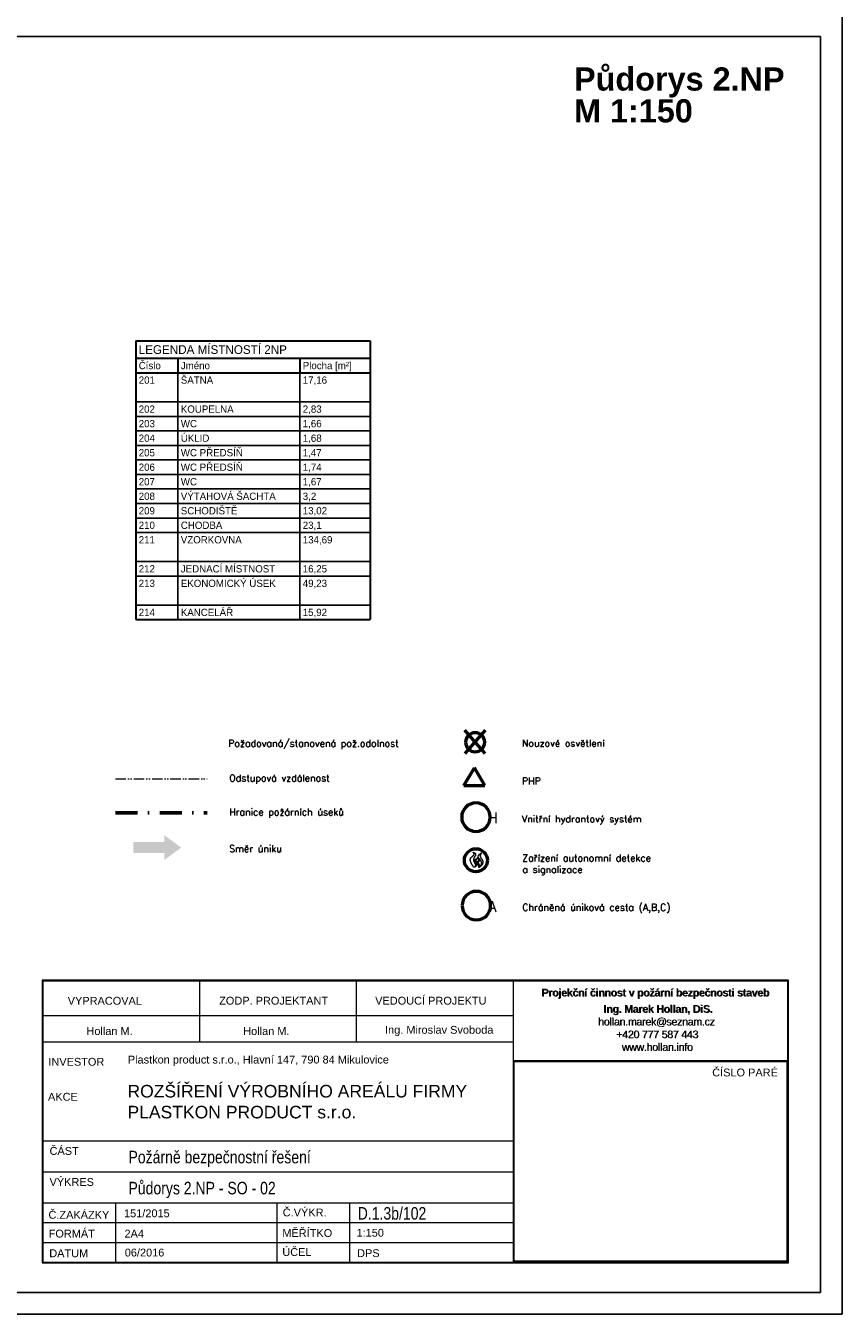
# Model space of a CAD drawing. Header units: millimetres. Extents: x 2886542 to 7567581, y -792623 to 134766.
# Tile 195 of 256: x 4649289 to 4677411, y -336834 to -292460. Entities that reach past the tile are written whole.
import ezdxf

# ---------------------------------------------------------------- set-up
doc = ezdxf.new("R2010")
doc.units = ezdxf.units.MM
for name, pattern in [('ACAD_ISO04W100', [30, 24, -3, 0, -3]), ('ACAD_ISO12W100', [21, 12, -3, 0, -3, 0, -3]), ('DASHDOTX2', [50.8, 25.4, -12.7, 0, -12.7])]:
    doc.linetypes.add(name, pattern=pattern)
doc.layers.add('CKTABULKY', color=7, linetype='Continuous', lineweight=25)
doc.layers.add('Text obecně', color=7, linetype='Continuous', lineweight=25)
doc.layers.add('LEGENDA', color=30, linetype='Continuous')
doc.layers.add('požárničina', color=10, linetype='Continuous')
doc.styles.add('ARIAL', font='arial.ttf')
doc.styles.add('ARIELCE', font='arialbd.ttf')
doc.styles.add('ROMANT', font='romant')
doc.styles.get("Standard").update_dxf_attribs({"font": 'arial.ttf'})
doc.styles.add('TABULKY', font='ic-simplex.shx', dxfattribs={"width": 0.8})

msp = doc.modelspace()

# ---------------------------------------------------------------- hatches: boundary and pattern name
at = {"layer": 'požárničina', "linetype": 'ACAD_ISO04W100', "lineweight": 50, "ltscale": 50, "extrusion": (0, 0, -1)}
h = msp.add_hatch(color=256, dxfattribs=at)
h.paths.add_polyline_path([(-4654060.1, -320573.5), (-4652995.2, -320573.5), (-4652995.2, -320953.1), (-4654060.1, -320953.1)])
h.paths.add_polyline_path([(-4654060.1, -320337.9), (-4654060.1, -320573.5), (-4654060.1, -320953.1), (-4654060.1, -321188.7), (-4654644.6, -320763.3)])

# ---------------------------------------------------------------- linework, layer by layer
at = {"layer": 'CKTABULKY', "lineweight": 30}
for p, q in [((4653079, -303312.4), (4661155.3, -303312.4)), ((4653079, -303312.4), (4653079, -303912.4)), ((4661155.3, -303312.4), (4661155.3, -312912.4)), ((4653079, -303912.4), (4653079, -304412.4)), ((4653079, -303912.4), (4654529, -303912.4)), ((4654529, -303912.4), (4658729, -303912.4)), ((4654529, -303912.4), (4661155.3, -303912.4)), ((4654529, -303912.4), (4654529, -304412.4)), ((4658729, -303912.4), (4658729, -304412.4)), ((4661155.3, -303912.4), (4661155.3, -304412.4)), ((4653079, -304412.4), (4653079, -312912.4)), ((4653079, -304412.4), (4654529, -304412.4)), ((4654529, -304412.4), (4658729, -304412.4)), ((4655876, -304412.4), (4661155.3, -304412.4)), ((4653079, -312912.4), (4654529, -312912.4)), ((4654529, -312912.4), (4658729, -312912.4)), ((4654529, -312912.4), (4661155.3, -312912.4))]:
    msp.add_line(p, q, dxfattribs=at)
at = {"layer": 'CKTABULKY'}
for p, q in [((4654529, -304412.4), (4654529, -312912.4)), ((4658729, -304412.4), (4658729, -312912.4)), ((4653079, -305412.4), (4654529, -305412.4)), ((4654529, -305412.4), (4658729, -305412.4)), ((4654529, -305412.4), (4661155.3, -305412.4)), ((4661155.3, -305412.4), (4661174.9, -305412.4)), ((4653079, -305912.4), (4654529, -305912.4)), ((4654529, -305912.4), (4658729, -305912.4)), ((4654529, -305912.4), (4661155.3, -305912.4)), ((4661155.3, -305912.4), (4661174.9, -305912.4)), ((4653079, -306412.4), (4654529, -306412.4)), ((4654529, -306412.4), (4658729, -306412.4)), ((4654529, -306412.4), (4661155.3, -306412.4)), ((4661155.3, -306412.4), (4661174.9, -306412.4)), ((4653079, -306912.4), (4654529, -306912.4)), ((4654529, -306912.4), (4658729, -306912.4)), ((4656947.5, -306912.4), (4661155.3, -306912.4)), ((4661155.3, -306912.4), (4661174.9, -306912.4)), ((4653079, -307412.4), (4654529, -307412.4)), ((4654529, -307412.4), (4658729, -307412.4)), ((4656947.5, -307412.4), (4661155.3, -307412.4)), ((4661155.3, -307412.4), (4661174.9, -307412.4)), ((4653079, -307912.4), (4654529, -307912.4)), ((4654529, -307912.4), (4658729, -307912.4)), ((4654529, -307912.4), (4661155.3, -307912.4)), ((4661155.3, -307912.4), (4661174.9, -307912.4)), ((4653079, -308412.4), (4654529, -308412.4)), ((4654529, -308412.4), (4658729, -308412.4)), ((4658328.4, -308412.4), (4661155.3, -308412.4)), ((4653079, -308912.4), (4654529, -308912.4)), ((4654529, -308912.4), (4658729, -308912.4)), ((4656673.6, -308912.4), (4661155.3, -308912.4)), ((4653079, -309412.4), (4654529, -309412.4)), ((4654529, -309412.4), (4658729, -309412.4)), ((4654529, -309412.4), (4661155.3, -309412.4)), ((4653079, -309912.4), (4654529, -309912.4)), ((4654529, -309912.4), (4658729, -309912.4)), ((4654529, -309912.4), (4661155.3, -309912.4)), ((4661155.3, -309912.4), (4661174.9, -309912.4)), ((4653079, -310912.4), (4654529, -310912.4)), ((4654529, -310912.4), (4658729, -310912.4)), ((4654529, -310912.4), (4661155.3, -310912.4)), ((4653079, -311412.4), (4654529, -311412.4)), ((4654529, -311412.4), (4658729, -311412.4)), ((4654529, -311412.4), (4661155.3, -311412.4)), ((4653079, -312412.4), (4654529, -312412.4)), ((4654529, -312412.4), (4658729, -312412.4)), ((4656590.3, -312412.4), (4661155.3, -312412.4))]:
    msp.add_line(p, q, dxfattribs=at)
at = {"layer": 'LEGENDA', "color": 7, "lineweight": 9}
for p, q in [((4649856.5, -325334.2), (4649856.5, -335066.3)), ((4675559.9, -325334.2), (4649856.5, -325334.2)), ((4675532.9, -325361.2), (4649883.5, -325361.2)), ((4649883.5, -335039.3), (4649883.5, -325361.2)), ((4655283.4, -327460), (4655283.4, -325361.2)), ((4660683.3, -327460), (4660683.3, -325361.2)), ((4666083.1, -335039.3), (4666083.1, -325361.2)), ((4675532.9, -335039.3), (4675532.9, -325361.2)), ((4675559.9, -335066.3), (4675559.9, -325334.2)), ((4666083.1, -326556.8), (4649883.5, -326556.8)), ((4666083.1, -327460), (4649883.5, -327460)), ((4666083.1, -328098.3), (4675532.9, -328098.3)), ((4652383.2, -333014.4), (4652383.2, -335039.3)), ((4657933.9, -333014.4), (4657933.9, -335036.7)), ((4660433.6, -333014.4), (4660433.6, -335036.7)), ((4649883.5, -334364.3), (4657933.9, -334364.3)), ((4657933.9, -334361.7), (4666083.1, -334361.7)), ((4662933.2, -334361.7), (4662982.6, -334361.7)), ((4649856.5, -335066.3), (4675559.9, -335066.3)), ((4649883.5, -335039.3), (4675532.9, -335039.3))]:
    msp.add_line(p, q, dxfattribs=at)
for points in [[(4666083.1, -328098.3), (4675532.9, -328098.3), (4675532.9, -335039.3), (4666083.1, -335039.3)], [(4666113.1, -328128.3), (4675502.9, -328128.3), (4675502.9, -335009.3), (4666113.1, -335009.3)]]:
    msp.add_lwpolyline(points, close=True, dxfattribs=at)
at = {"layer": 'požárničina', "linetype": 'ACAD_ISO04W100', "lineweight": 50, "ltscale": 50, "extrusion": (0, 0, -1)}
for p, q in [((4665106.4, -317527.2), (4664407.7, -316717.8)), ((4664428.8, -317527.2), (4665127.5, -316717.8)), ((4664374.6, -318626), (4664739.8, -318019.1)), ((4665105, -318626), (4664739.8, -318019.1)), ((4664374.6, -318626), (4665105, -318626))]:
    msp.add_line(p, q, dxfattribs=at)
at = {"layer": 'požárničina', "linetype": 'ACAD_ISO12W100', "lineweight": 0, "ltscale": 30, "extrusion": (0, 0, -1)}
msp.add_line((4652376.8, -318399.8, 5485), (4655539.6, -318399.8, 5485), dxfattribs=at)
at = {"layer": 'požárničina', "linetype": 'DASHDOTX2', "lineweight": 60, "ltscale": 30, "extrusion": (0, 0, -1)}
msp.add_line((4652376.8, -319565.1, 5485), (4655539.6, -319565.1, 5485), dxfattribs=at)
at = {"layer": 'požárničina', "lineweight": 50, "ltscale": 50, "extrusion": (0, 0, -1)}
for centre, radius in [((-4664767.6, -317134.7), 328), ((-4664795.7, -319715.4), 492), ((-4664808.5, -322762.5, -8127.5), 492)]:
    msp.add_circle(centre, radius, dxfattribs=at)
at = {"layer": 'požárničina', "lineweight": 50, "ltscale": 50}
msp.add_circle((4664791.4, -321198.1, 9498.8), 395.4, dxfattribs=at)
at = {"layer": 'požárničina', "linetype": 'ACAD_ISO04W100', "lineweight": 9, "ltscale": 50}
for points in [[(4664719.3, -321440.3, 9498.8), (4664639, -321308.7, 9498.8), (4664614.8, -321121.1, 9498.8), (4664731.4, -320988, 9498.8), (4664695, -320921.5, 9498.8)], [(4664695, -320921.5, 9498.8), (4664781.3, -320980.5, 9498.8), (4664729.9, -321110.5, 9498.8), (4664705.6, -321184.6, 9498.8), (4664760.1, -321319.3, 9498.8), (4664757.1, -321431.2, 9498.8), (4664719.3, -321440.3, 9498.8)], [(4664772, -321411.3, 9498.8), (4664797.9, -321315.7, 9498.8), (4664754.8, -321207.8, 9498.8), (4664776.3, -321170.6, 9498.8), (4664797.9, -321153.5, 9498.8), (4664794.2, -321195.9, 9498.8), (4664792, -321238.3, 9498.8), (4664829.2, -321329.1, 9498.8), (4664762.9, -321432.5, 9498.8)], [(4664898.4, -321452, 9498.8), (4664871.4, -321353, 9498.8), (4664842.9, -321243.6, 9498.8), (4664889.4, -321197.1, 9498.8), (4664832.4, -321117.6, 9498.8), (4664875.9, -321138.6, 9498.8), (4664931, -321219.1, 9498.8), (4664872.5, -321263.5, 9498.8), (4664889.5, -321319, 9498.8), (4664905, -321359.7, 9498.8), (4664895.4, -321448.4, 9498.8)], [(4664896.3, -321452.4, 9498.8), (4664991.7, -321284.5, 9498.8), (4664931.2, -321169.5, 9498.8), (4664870.6, -321068.2, 9498.8), (4664949.3, -320968.4, 9498.8), (4664984.1, -320942.6, 9498.8)], [(4664984.1, -320942.6, 9498.8), (4664941.7, -321071.2, 9498.8), (4665023.5, -321210.4, 9498.8), (4664998.8, -321358.9, 9498.8), (4664896.3, -321452.4, 9498.8)]]:
    msp.add_spline(points, degree=3, dxfattribs=at)
at = {"layer": 'Text obecně'}
for p, q in [((4677410.7, -292085), (4677410.7, -336834)), ((4676660.7, -292835), (4645911.4, -292835)), ((4645911.4, -292835), (4676660.7, -292835)), ((4645911.4, -292835), (4676660.7, -292835)), ((4646661.4, -292835), (4676660.7, -292835)), ((4676660.7, -292835), (4676660.7, -336084)), ((4676660.7, -292835), (4676660.7, -336084)), ((4676660.7, -292835), (4676660.7, -336084)), ((4615162.1, -336084), (4676660.7, -336084)), ((4614412.2, -336834), (4677410.7, -336834)), ((4614412.2, -336834), (4677410.7, -336834)), ((4645911.4, -336834), (4677410.7, -336834))]:
    msp.add_line(p, q, dxfattribs=at)
at = {"layer": 'Text obecně', "lineweight": 9}
for p, q in [((4666083.1, -330876.5), (4649883.5, -330876.5)), ((4666083.1, -331945.4), (4649883.5, -331945.4)), ((4666083.1, -333014.4), (4649843.1, -333014.4)), ((4666083.1, -333689.3), (4649883.5, -333689.3))]:
    msp.add_line(p, q, dxfattribs=at)

# ---------------------------------------------------------------- texts
at = {"color": 250, "lineweight": 9, "extrusion": (0, 0, -1), "style": 'ARIELCE', "text_generation_flag": 2}
for s, height, p in [('Půdorys 2.NP ', 798.505, (-4668172.6, -294692)), ('M 1:150', 798.5, (-4668172.6, -295787.9))]:
    msp.add_text(s, height=height, dxfattribs=at).set_placement(p)
at = {"color": 7, "lineweight": 9, "width": 550242.399, "attachment_point": 1, "style": 'ROMANT'}
for s, insert, char_height in [('Požadovaná/stanovená pož.odolnost', (4656262.5, -317054.3, 5485), 236.191), ('Nouzové osvětlení', (4666378.3, -317050.4, 5485), 236.191), ('Odstupová vzdálenost', (4656295.5, -318252.5, 5485), 236.191), ('PHP ', (4666378.3, -318352.4, 5485), 236.19), ('Hranice požárních úseků', (4656295.5, -319417.8, 5485), 236.191), ('Vnitřní hydrantový systém', (4666378.3, -319656.5, 5485), 236.191), ('Směr úniku', (4656295.5, -320681.6, 5485), 236.19), ('Zařízení autonomní detekce\\Pa signalizace', (4666391.1, -321005.9, 13612.6), 236.191), ('Chráněná úniková cesta (A,B,C)', (4666391.1, -322703.6, 13612.6), 236.191)]:
    msp.add_mtext(s, dxfattribs=dict(at, insert=insert, char_height=char_height))
at = {"layer": 'CKTABULKY', "lineweight": 30, "style": 'TABULKY'}
msp.add_text('LEGENDA MÍSTNOSTÍ 2NP', height=300, dxfattribs=at).set_placement((4653179, -303762.4))
at = {"layer": 'CKTABULKY', "style": 'TABULKY'}
for s, p in [('Číslo', (4653179, -304287.4)), ('Jméno', (4654629, -304287.4)), ('Plocha [m²]', (4658829, -304287.4)), ('201', (4653179, -304787.4)), ('ŠATNA', (4654629, -304787.4)), ('17,16', (4658829, -304787.4)), ('202', (4653179, -305787.4)), ('KOUPELNA', (4654629, -305787.4)), ('2,83', (4658829, -305787.4)), ('203', (4653179, -306287.4)), ('WC', (4654629, -306287.4)), ('1,66', (4658829, -306287.4)), ('204', (4653179, -306787.4)), ('ÚKLID', (4654629, -306787.4)), ('1,68', (4658829, -306787.4)), ('205', (4653179, -307287.4)), ('WC PŘEDSÍŇ', (4654629, -307287.4)), ('1,47', (4658829, -307287.4)), ('WC PŘEDSÍŇ', (4654629, -307787.4)), ('206', (4653179, -307787.4)), ('1,74', (4658829, -307787.4)), ('207', (4653179, -308287.4)), ('WC', (4654629, -308287.4)), ('1,67', (4658829, -308287.4)), ('208', (4653179, -308787.4)), ('VÝTAHOVÁ ŠACHTA', (4654629, -308787.4)), ('3,2', (4658829, -308787.4)), ('209', (4653179, -309287.4)), ('SCHODIŠTĚ', (4654629, -309287.4)), ('13,02', (4658829, -309287.4)), ('210', (4653179, -309787.4)), ('CHODBA', (4654629, -309787.4)), ('23,1', (4658829, -309787.4)), ('211', (4653179, -310287.4)), ('VZORKOVNA', (4654629, -310287.4)), ('134,69', (4658829, -310287.4)), ('212', (4653179, -311287.4)), ('JEDNACÍ MÍSTNOST', (4654629, -311287.4)), ('16,25', (4658829, -311287.4)), ('EKONOMICKÝ ÚSEK', (4654629, -311787.4)), ('213', (4653179, -311787.4)), ('49,23', (4658829, -311787.4)), ('214', (4653179, -312787.4)), ('KANCELÁŘ', (4654629, -312787.4)), ('15,92', (4658829, -312787.4))]:
    msp.add_text(s, height=250, dxfattribs=at).set_placement(p)
at = {"layer": 'LEGENDA', "color": 7, "lineweight": 9, "style": 'ARIAL'}
for s, height, p in [('VYPRACOVAL', 269.99, (4650733.3, -326174.7)), ('ZODP. PROJEKTANT', 269.993, (4655949.8, -326171.1)), ('VEDOUCÍ PROJEKTU', 269.993, (4661323.7, -326171.1)), ('Hollan M.', 269.99, (4651378.1, -327217.2)), ('Hollan M.', 269.99, (4656778, -327217.2)), ('Ing. Miroslav Svoboda', 269.993, (4661663.3, -327174)), ('INVESTOR', 269.99, (4650066.8, -328275.6)), ('ČÍSLO PARÉ', 269.99, (4672932.4, -328643.9)), ('AKCE', 269.99, (4650054.2, -329480.5)), ('ČÁST', 269.99, (4650107.3, -331344.9)), ('VÝKRES', 269.99, (4650107.3, -332413.9)), ('Č.ZAKÁZKY', 269.99, (4650070.8, -333545.5)), ('151/2015', 269.99, (4652672.4, -333493.7)), ('Č.VÝKR.', 269.99, (4658139.9, -333464.3)), ('FORMÁT', 269.99, (4650076.6, -334192.7)), ('2A4', 269.99, (4652688.4, -334194.3)), ('MĚŘÍTKO', 269.99, (4658125.1, -334172.3)), ('1:150', 269.99, (4660681, -334163)), ('06/2016', 269.99, (4652698.2, -334845.5)), ('ÚČEL', 269.99, (4658125.1, -334827.8)), ('DATUM', 269.99, (4650097.9, -334869.5)), ('DPS', 269.99, (4660701.8, -334865.4))]:
    msp.add_text(s, height=height, dxfattribs=at).set_placement(p)
at = {"layer": 'LEGENDA', "color": 7, "lineweight": 9, "style": 'ARIAL', "width": 0.8}
for s, height, p in [('Požárně bezpečnostní řešení', 431.989, (4652826.6, -331636.9)), ('Půdorys 2.NP - SO - 02', 431.989, (4652826.6, -332705.8)), ('D.1.3b/102', 431.99, (4660722.4, -333576))]:
    msp.add_text(s, height=height, dxfattribs=at).set_placement(p)
at = {"layer": 'LEGENDA', "color": 7, "lineweight": 9, "attachment_point": 1, "style": 'ARIAL'}
for s, insert, char_height, width in [('{\\fArial|b1|i0|c238|p34;\\W5.2075;\\T0.95;  \\W1;Projekční činnost v požární bezpečnosti staveb\\P\\H0.28571x;\\W9.6431;                   \\W1;\\P\\H3.5x;\\W8.1186;    \\W1;Ing. Marek Hollan, DiS.\\P\\fArial|b0|i0|c238|p34;\\W7.6382;    \\W1;hollan.marek@seznam.cz\\P\\W9.2554;    \\W1;+420 777 587 443\\P\\W9.7463;    \\W1;www.hollan.info}', (4666042.8, -325625.1), 262.493, 9748), ('{\\fArial|b0|i0|c238|p34;\\C0;Plastkon product s.r.o., Hlavní 147, 790 84 Mikulovice}', (4652803.4, -327929.6, 12667.9), 269.993, 18615.936), ('{\\fArial|b0|i0|c238|p34;ROZŠÍŘENÍ VÝROBNÍHO AREÁLU FIRMY\\PPLASTKON PRODUCT s.r.o.\\H1.0808x; }', (4652791.3, -328936.6), 431.989, 20330.645)]:
    msp.add_mtext(s, dxfattribs=dict(at, insert=insert, char_height=char_height, width=width))
at = {"layer": 'LEGENDA', "color": 252, "lineweight": 9, "insert": (4666058, -325630.7), "char_height": 262.493, "width": 9748, "attachment_point": 1, "style": 'ARIAL'}
msp.add_mtext('{\\fArial|b1|i0|c238|p34;\\W5.2075;\\T0.95;  \\W1;Projekční činnost v požární bezpečnosti staveb\\P\\H0.28571x;\\W9.6431;                   \\W1;\\P\\H3.5x;\\W8.1186;    \\W1;Ing. Marek Hollan, DiS.\\P\\fArial|b0|i0|c238|p34;\\W7.6382;    \\W1;hollan.marek@seznam.cz\\P\\W9.2554;    \\W1;+420 777 587 443\\P\\W9.7463;    \\W1;www.hollan.info}', dxfattribs=at)
at = {"layer": 'požárničina', "lineweight": 50, "char_height": 367.408, "width": 2378.965, "attachment_point": 1}
for s, insert in [('{\\Ftxt,bigfont|c238;\\W4.8403; \\W1;H}', (4663616, -319556.1)), ('{\\Ftxt,bigfont|c238;\\W4.8403; \\W1;A}', (4663628.8, -322603.2, 8127.5))]:
    msp.add_mtext(s, dxfattribs=dict(at, insert=insert))

doc.saveas('drawing.dxf')
